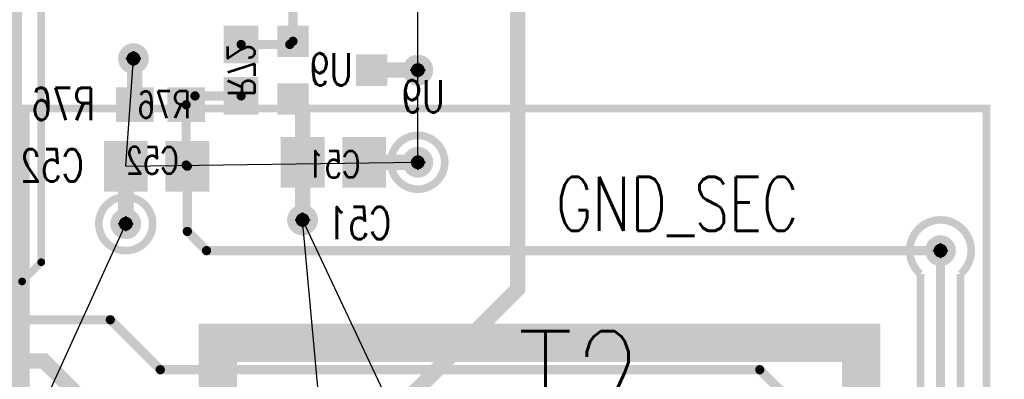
# Model space of a CAD drawing. Extents: x -7.2 to 18.3, y -5.6 to 10.9.
# Tile 74 of 112: x 2.7 to 4, y 6.7 to 7.2. Entities that reach past the tile are written whole.
import ezdxf
from ezdxf.enums import TextEntityAlignment as Align

# ---------------------------------------------------------------- set-up
doc = ezdxf.new("R2010")
doc.units = 0
for name, pattern in [('SIG_1', [2, 1, 1]), ('SIG_138', [2, 1, 1]), ('SIG_150', [2, 1, 1]), ('SIG_153', [2, 1, 1]), ('SIG_16', [2, 1, 1]), ('SIG_167', [2, 1, 1]), ('SIG_2', [2, 1, 1]), ('SIG_72', [2, 1, 1])]:
    doc.linetypes.add(name, pattern=pattern)
for name, color, linetype in [('2D_LINE_02', 112, 'CONTINUOUS'), ('COPPER_01', 1, 'CONTINUOUS'), ('DRIL_NPLTE_THRU_01', 16, 'CONTINUOUS'), ('DRIL_NPLTE_THRU_03', 146, 'CONTINUOUS'), ('DRIL_NPLTE_THRU_04', 176, 'CONTINUOUS'), ('DRIL_PLTE_THRU_01', 16, 'CONTINUOUS'), ('DRIL_PLTE_THRU_03', 146, 'CONTINUOUS'), ('DRIL_PLTE_THRU_04', 176, 'CONTINUOUS'), ('DRIL_SYMBOL', 254, 'CONTINUOUS'), ('LINK_00', 2, 'CONTINUOUS'), ('PADS_BOT', 5, 'CONTINUOUS'), ('PADS_INNER', 1, 'CONTINUOUS'), ('PADS_TOP', 1, 'CONTINUOUS'), ('PADS_XR_131', 3, 'CONTINUOUS'), ('PADS_XR_132', 6, 'CONTINUOUS'), ('PADS_XR_133', 254, 'CONTINUOUS'), ('PART_NAME_124', 6, 'CONTINUOUS'), ('PART_NAME_129', 2, 'CONTINUOUS'), ('PART_NAME_130', 106, 'CONTINUOUS'), ('POUR_OUTLINE_03', 130, 'CONTINUOUS'), ('POUR_VIATHERM_03', 130, 'CONTINUOUS'), ('POUR_VOID_03', 130, 'CONTINUOUS'), ('TEXT_02', 112, 'CONTINUOUS'), ('TRACE_01', 1, 'CONTINUOUS'), ('TRACE_03', 130, 'CONTINUOUS'), ('TRACE_04', 5, 'CONTINUOUS'), ('VIAPTS', 56, 'CONTINUOUS')]:
    doc.layers.add(name, color=color, linetype=linetype)
doc.styles.add('W0$001', font='simplex', dxfattribs={"width": 0.75})
doc.styles.add('W0$006', font='simplex', dxfattribs={"width": 0.75})
doc.styles.add('W0$01', font='simplex', dxfattribs={"width": 0.75})

# ---------------------------------------------------------------- blocks, each defined once
blk = doc.blocks.new('SMOOTH_0$05')
at = {"const_width": 0.025}
blk.add_lwpolyline([(-0.0125, 0, 1), (0.0125, 0, 1)], format="xyb", close=True, dxfattribs=at)
blk = doc.blocks.new('DRAWING_305')
at = {"layer": '2D_LINE_02', "const_width": 0.05}
blk.add_lwpolyline([(-0.81, -2.64), (-0.81, -2.095), (-0.475, -2.095), (-0.475, -1.665), (-0.22, -1.665), (-0.22, -0.945), (-0.5501, -0.945), (-0.5501, -0.665), (-0.6151, -0.665), (-0.6151, -0.3), (-0.0681, -0.3), (-0.0681, 0.885), (-0.9051, 0.885), (-0.9051, 0.24), (-1.495, 0.24), (-1.495, 0.545), (-1.185, 0.545), (-1.185, 1.915)], dxfattribs=at)
at = {"layer": '2D_LINE_02'}
for p in [(-0.9051, 0.885), (-0.0681, 0.885)]:
    blk.add_blockref('SMOOTH_0$05', p, dxfattribs=at)
blk = doc.blocks.new('SMOOTH_0$01')
at = {"const_width": 0.005}
blk.add_lwpolyline([(-0.0025, 0, 1), (0.0025, 0, 1)], format="xyb", close=True, dxfattribs=at)
blk = doc.blocks.new('COPPER_268')
at = {"layer": 'COPPER_01', "const_width": 0.01}
blk.add_lwpolyline([(0, -0.04), (0.025, -0.015), (0.52, -0.015), (0.545, -0.04), (0.545, -0.89), (0.52, -0.915), (0.28, -0.915), (0.255, -0.89), (0.255, -0.69), (0.23, -0.665), (0.025, -0.665), (0, -0.64)], close=True, dxfattribs=at)
at = {"layer": 'COPPER_01'}
for p in [(0.025, -0.015), (0.52, -0.015), (0, -0.04), (0.545, -0.04), (0, -0.64), (0.025, -0.665), (0.23, -0.665), (0.255, -0.69), (0.255, -0.89), (0.545, -0.89), (0.28, -0.915), (0.52, -0.915)]:
    blk.add_blockref('SMOOTH_0$01', p, dxfattribs=at)
blk = doc.blocks.new('POUR_VOID_141')
at = {"layer": 'POUR_VOID_03', "const_width": 0.01}
blk.add_lwpolyline([(-17.0453, -12.4872, 1), (-16.9753, -12.4872, 1)], format="xyb", close=True, dxfattribs=at)
blk = doc.blocks.new('POUR_VOID_121')
at = {"layer": 'POUR_VOID_03', "const_width": 0.01}
blk.add_lwpolyline([(-16.6653, -12.4072, 1), (-16.5953, -12.4072, 1)], format="xyb", close=True, dxfattribs=at)
blk = doc.blocks.new('POUR_OUTLINE_1')
at = {"layer": 'POUR_OUTLINE_03', "const_width": 0.01}
blk.add_lwpolyline([(-15.9464, -13.6522, -2.162307), (-15.9464, -13.5722), (-15.9464, -13.213), (-16.0295, -13.1299, -3.979457), (-15.9927, -13.0931), (-15.9113, -13.1745), (-15.9113, -13.148), (-15.9687, -13.0906, -0.198912), (-15.9763, -13.0722), (-15.9763, -12.5526, -2.70758), (-15.9243, -12.5526), (-15.9243, -13.0614), (-15.8903, -13.0954), (-15.8903, -12.3372), (-17.1403, -12.3372), (-17.1403, -13.0596, -26.410921), (-17.1403, -13.0648), (-17.1403, -13.7186, -0.781391)], format="xyb", dxfattribs=at)
for name in ['POUR_VOID_121', 'POUR_VOID_141']:
    blk.add_blockref(name, (0, 0))
blk = doc.blocks.new('POUR_VIATHERM_175')
at = {"layer": 'POUR_VIATHERM_03'}
for points in [[(-16.7803, -12.4622), (-16.7803, -12.4622)], [(-16.8003, -12.4822), (-16.8003, -12.4822)], [(-16.7603, -12.4822), (-16.7603, -12.4822)], [(-16.7803, -12.5022), (-16.7803, -12.5022)]]:
    blk.add_lwpolyline(points, dxfattribs=at)
blk = doc.blocks.new('POUR_HEADER_0')
for name in ['POUR_OUTLINE_1', 'POUR_VIATHERM_175']:
    blk.add_blockref(name, (16.9203, 12.3322))
blk = doc.blocks.new('DRIL_HOLE_0')
blk.add_lwpolyline([(0, 0, 1), (0, 0, 1)], format="xyb", close=True)
blk = doc.blocks.new('PAD_91')
at = {"const_width": 0.051}
blk.add_lwpolyline([(-0.03, 0), (0.03, 0)], dxfattribs=at)
blk = doc.blocks.new('PAD_1')
blk.add_lwpolyline([(0, 0, 1), (0, 0, 1)], format="xyb", close=True)
blk = doc.blocks.new('PAD_90')
at = {"const_width": 0.057}
blk.add_lwpolyline([(-0.033, 0), (0.033, 0)], dxfattribs=at)
blk = doc.blocks.new('STK_BOT_54')
at = {"layer": 'DRIL_PLTE_THRU_01'}
blk.add_blockref('DRIL_HOLE_0', (0, 0), dxfattribs=at)
at = {"layer": 'DRIL_PLTE_THRU_03'}
blk.add_blockref('DRIL_HOLE_0', (0, 0), dxfattribs=at)
at = {"layer": 'DRIL_PLTE_THRU_04'}
blk.add_blockref('DRIL_HOLE_0', (0, 0), dxfattribs=at)
at = {"layer": 'PADS_BOT', "rotation": 90}
blk.add_blockref('PAD_91', (0, 0), dxfattribs=at)
at = {"layer": 'PADS_INNER'}
blk.add_blockref('PAD_1', (0, 0), dxfattribs=at)
at = {"layer": 'PADS_TOP'}
blk.add_blockref('PAD_1', (0, 0), dxfattribs=at)
at = {"layer": 'PADS_XR_131', "rotation": 90}
blk.add_blockref('PAD_90', (0, 0), dxfattribs=at)
at = {"layer": 'PADS_XR_133', "rotation": 90}
blk.add_blockref('PAD_91', (0, 0), dxfattribs=at)
blk = doc.blocks.new('SYM_BOT_44')
for p in [(-0.04, 0), (0.04, 0)]:
    blk.add_blockref('STK_BOT_54', p)
blk = doc.blocks.new('PART_BOT_177')
blk.add_blockref('SYM_BOT_44', (0, 0))
at = {"layer": 'PART_NAME_124', "style": 'W0$006', "width": 0.75}
blk.add_text('C52', height=0.042, rotation=180, dxfattribs=at).set_placement((-0.0951, 0.0199))
at = {"layer": 'PART_NAME_130', "style": 'W0$001', "width": 0.75}
blk.add_text('C52', height=0.035, rotation=180, dxfattribs=at).set_placement((-0.0401, -0.0251), align=Align.TOP_RIGHT)
blk = doc.blocks.new('PART_BOT_178')
blk.add_blockref('SYM_BOT_44', (0, 0))
at = {"layer": 'PART_NAME_124', "style": 'W0$006', "width": 0.75}
blk.add_text('C53', height=0.042, dxfattribs=at).set_placement((-0.0699, 0.0551))
at = {"layer": 'PART_NAME_130', "style": 'W0$001', "width": 0.75}
blk.add_text('C53', height=0.035, dxfattribs=at).set_placement((-0.0399, -0.0149))
blk = doc.blocks.new('PART_BOT_181')
blk.add_blockref('SYM_BOT_44', (0, 0))
at = {"layer": 'PART_NAME_124', "style": 'W0$006', "width": 0.75}
blk.add_text('C51', height=0.042, dxfattribs=at).set_placement((-0.0749, -0.1))
at = {"layer": 'PART_NAME_130', "style": 'W0$001', "width": 0.75}
blk.add_text('C51', height=0.035, dxfattribs=at).set_placement((-0.0349, -0.0199))
blk = doc.blocks.new('PAD_11')
at = {"const_width": 0.035}
blk.add_lwpolyline([(-0.0175, 0), (0.0175, 0)], dxfattribs=at)
blk = doc.blocks.new('PAD_12')
at = {"const_width": 0.041}
blk.add_lwpolyline([(-0.0205, 0), (0.0205, 0)], dxfattribs=at)
blk = doc.blocks.new('STK_BOT_9')
at = {"layer": 'DRIL_NPLTE_THRU_01'}
blk.add_blockref('DRIL_HOLE_0', (0, 0), dxfattribs=at)
at = {"layer": 'DRIL_NPLTE_THRU_03'}
blk.add_blockref('DRIL_HOLE_0', (0, 0), dxfattribs=at)
at = {"layer": 'DRIL_NPLTE_THRU_04'}
blk.add_blockref('DRIL_HOLE_0', (0, 0), dxfattribs=at)
at = {"layer": 'PADS_BOT'}
blk.add_blockref('PAD_11', (0, 0), dxfattribs=at)
at = {"layer": 'PADS_INNER'}
blk.add_blockref('PAD_1', (0, 0), dxfattribs=at)
at = {"layer": 'PADS_TOP'}
blk.add_blockref('PAD_1', (0, 0), dxfattribs=at)
at = {"layer": 'PADS_XR_131'}
blk.add_blockref('PAD_12', (0, 0), dxfattribs=at)
at = {"layer": 'PADS_XR_133'}
blk.add_blockref('PAD_11', (0, 0), dxfattribs=at)
blk = doc.blocks.new('SYM_BOT_6')
for p in [(0, 0.05), (-0.0375, -0.0525), (0.0375, -0.0525)]:
    blk.add_blockref('STK_BOT_9', p)
blk = doc.blocks.new('PART_BOT_222')
blk.add_blockref('SYM_BOT_6', (0, 0))
at = {"layer": 'PART_NAME_124', "style": 'W0$006', "width": 0.75}
blk.add_text('U9', height=0.042, rotation=270, dxfattribs=at).set_placement((-0.055, 0.145))
at = {"layer": 'PART_NAME_130', "style": 'W0$001', "width": 0.75}
blk.add_text('U9', height=0.042, rotation=270, dxfattribs=at).set_placement((-0.02, 0.025))
blk = doc.blocks.new('PAD_47')
at = {"const_width": 0.039}
blk.add_lwpolyline([(-0.0215, 0), (0.0215, 0)], dxfattribs=at)
blk = doc.blocks.new('PAD_46')
at = {"const_width": 0.045}
blk.add_lwpolyline([(-0.0245, 0), (0.0245, 0)], dxfattribs=at)
blk = doc.blocks.new('STK_BOT_14')
at = {"layer": 'DRIL_PLTE_THRU_01'}
blk.add_blockref('DRIL_HOLE_0', (0, 0), dxfattribs=at)
at = {"layer": 'DRIL_PLTE_THRU_03'}
blk.add_blockref('DRIL_HOLE_0', (0, 0), dxfattribs=at)
at = {"layer": 'DRIL_PLTE_THRU_04'}
blk.add_blockref('DRIL_HOLE_0', (0, 0), dxfattribs=at)
at = {"layer": 'PADS_BOT'}
blk.add_blockref('PAD_47', (0, 0), dxfattribs=at)
at = {"layer": 'PADS_INNER'}
blk.add_blockref('PAD_1', (0, 0), dxfattribs=at)
at = {"layer": 'PADS_TOP'}
blk.add_blockref('PAD_1', (0, 0), dxfattribs=at)
at = {"layer": 'PADS_XR_131'}
blk.add_blockref('PAD_46', (0, 0), dxfattribs=at)
at = {"layer": 'PADS_XR_133'}
blk.add_blockref('PAD_47', (0, 0), dxfattribs=at)
blk = doc.blocks.new('SYM_BOT_36')
for p in [(-0.0335, 0), (0.0335, 0)]:
    blk.add_blockref('STK_BOT_14', p)
blk = doc.blocks.new('PART_BOT_310')
blk.add_blockref('SYM_BOT_36', (0, 0))
at = {"layer": 'PART_NAME_124', "style": 'W0$006', "width": 0.75}
blk.add_text('R72', height=0.042, dxfattribs=at).set_placement((0.0851, -0.0201))
at = {"layer": 'PART_NAME_130', "style": 'W0$001', "width": 0.75}
blk.add_text('R72', height=0.035, dxfattribs=at).set_placement((0, 0.0003), align=Align.MIDDLE_CENTER)
blk = doc.blocks.new('PART_BOT_313')
blk.add_blockref('SYM_BOT_36', (0, 0))
at = {"layer": 'PART_NAME_124', "style": 'W0$006', "width": 0.75}
blk.add_text('R76', height=0.042, rotation=180, dxfattribs=at).set_placement((-0.0851, 0.0199))
at = {"layer": 'PART_NAME_130', "style": 'W0$001', "width": 0.75}
blk.add_text('R76', height=0.035, rotation=180, dxfattribs=at).set_placement((0.0049, -0.0001), align=Align.MIDDLE_CENTER)
blk = doc.blocks.new('STK_TOP_48')
at = {"layer": 'DRIL_PLTE_THRU_01'}
blk.add_blockref('DRIL_HOLE_0', (0, 0), dxfattribs=at)
at = {"layer": 'DRIL_PLTE_THRU_03'}
blk.add_blockref('DRIL_HOLE_0', (0, 0), dxfattribs=at)
at = {"layer": 'DRIL_PLTE_THRU_04'}
blk.add_blockref('DRIL_HOLE_0', (0, 0), dxfattribs=at)
at = {"layer": 'PADS_BOT'}
blk.add_blockref('PAD_1', (0, 0), dxfattribs=at)
at = {"layer": 'PADS_INNER'}
blk.add_blockref('PAD_1', (0, 0), dxfattribs=at)
at = {"layer": 'PADS_TOP'}
blk.add_blockref('PAD_1', (0, 0), dxfattribs=at)
at = {"layer": 'PADS_XR_131'}
blk.add_blockref('PAD_1', (0, 0), dxfattribs=at)
at = {"layer": 'PADS_XR_132'}
blk.add_blockref('PAD_1', (0, 0), dxfattribs=at)
blk = doc.blocks.new('SYM_TOP_40')
blk.add_blockref('STK_TOP_48', (-0.394, -0.3602))
blk = doc.blocks.new('PART_TOP_434')
blk.add_blockref('SYM_TOP_40', (0, 0))
at = {"layer": 'PART_NAME_129', "style": 'W0$001', "width": 0.75}
blk.add_text('T2', height=0.14, rotation=90, dxfattribs=at).set_placement((0.0849, -0.0251))
blk = doc.blocks.new('SMOOTH_0$02')
at = {"const_width": 0.01}
blk.add_lwpolyline([(-0.005, 0, 1), (0.005, 0, 1)], format="xyb", close=True, dxfattribs=at)
blk = doc.blocks.new('SMOOTH_0$012')
at = {"const_width": 0.006}
blk.add_lwpolyline([(-0.003, 0, 1), (0.003, 0, 1)], format="xyb", close=True, dxfattribs=at)
blk = doc.blocks.new('DRIL_SYMBOL_0$018')
at = {"layer": 'DRIL_SYMBOL', "const_width": 0.002}
for points in [[(-0.01, 0), (0.01, 0)], [(0, -0.01), (0, 0.01)]]:
    blk.add_lwpolyline(points, dxfattribs=at)
blk = doc.blocks.new('DRIL_HOLE_0$018')
at = {"const_width": 0.009}
blk.add_lwpolyline([(-0.0045, 0, 1), (0.0045, 0, 1)], format="xyb", close=True, dxfattribs=at)
blk.add_blockref('DRIL_SYMBOL_0$018', (0, 0))
blk = doc.blocks.new('PAD_138')
at = {"const_width": 0.02}
blk.add_lwpolyline([(0, -0.01, 1), (0, 0.01, 1)], format="xyb", close=True, dxfattribs=at)
blk = doc.blocks.new('STK_TOP_4')
at = {"layer": 'DRIL_PLTE_THRU_01'}
blk.add_blockref('DRIL_HOLE_0$018', (0, 0), dxfattribs=at)
at = {"layer": 'DRIL_PLTE_THRU_03'}
blk.add_blockref('DRIL_HOLE_0$018', (0, 0), dxfattribs=at)
at = {"layer": 'DRIL_PLTE_THRU_04'}
blk.add_blockref('DRIL_HOLE_0$018', (0, 0), dxfattribs=at)
at = {"layer": 'PADS_BOT'}
blk.add_blockref('PAD_138', (0, 0), dxfattribs=at)
at = {"layer": 'PADS_INNER'}
blk.add_blockref('PAD_138', (0, 0), dxfattribs=at)
at = {"layer": 'PADS_TOP'}
blk.add_blockref('PAD_138', (0, 0), dxfattribs=at)
blk = doc.blocks.new('SYM_TOP_2')
blk.add_blockref('STK_TOP_4', (0, 0))

msp = doc.modelspace()

# ---------------------------------------------------------------- linework, layer by layer
at = {"layer": 'LINK_00', "linetype": 'SIG_16'}
for p, q in [((3.2001, 7.125), (3.2001, 7.245)), ((2.8202, 6.9999), (2.8301, 7.14)), ((3.2001, 7.005), (3.2001, 7.125)), ((2.8202, 6.9999), (3.2001, 7.005)), ((2.5501, 6.33), (2.8201, 6.925))]:
    msp.add_line(p, q, dxfattribs=at)
at = {"layer": 'LINK_00', "linetype": 'SIG_153'}
for p, q in [((3.0501, 6.93), (3.73, 5.485)), ((3.4187, 2.8699), (3.0501, 6.93))]:
    msp.add_line(p, q, dxfattribs=at)
at = {"layer": 'TRACE_01', "linetype": 'SIG_2', "const_width": 0.02}
msp.add_lwpolyline([(2.725, 6.35), (2.84, 6.35), (3.33, 6.84), (3.33, 7.46), (3.3, 7.49), (3.3, 7.65)], dxfattribs=at)
at = {"layer": 'TRACE_03', "linetype": 'SIG_72', "const_width": 0.012}
msp.add_lwpolyline([(4.5501, 2.965), (4.5501, 3.03), (4.4801, 3.1), (4.3851, 3.1), (4.3351, 3.15), (4.3351, 3.33), (4.2501, 3.415), (4.1451, 3.415), (4.1051, 3.455), (4.1051, 4.695), (4.0601, 4.74), (4.0101, 4.74), (3.9451, 4.805), (3.9451, 6.275), (3.8801, 6.34), (3.8801, 6.89)], dxfattribs=at)
at = {"layer": 'TRACE_04', "linetype": 'SIG_138', "const_width": 0.012}
for points in [[(3.0376, 7.1625), (3.0376, 7.25), (3.0401, 7.25), (3.0452, 7.2449)], [(2.9702, 7.1584), (3.0335, 7.1584), (3.0376, 7.1625)]]:
    msp.add_lwpolyline(points, dxfattribs=at)
at = {"layer": 'TRACE_04', "linetype": 'SIG_16', "const_width": 0.02}
for points in [[(2.8301, 7.14), (2.8317, 7.1384), (2.8317, 7.0799)], [(3.1401, 7.125), (3.2001, 7.125)], [(2.8201, 6.925), (2.8202, 6.9251), (2.8202, 6.9999)], [(3.1302, 7.0049), (3.2, 7.0049), (3.2001, 7.005)]]:
    msp.add_lwpolyline(points, dxfattribs=at)
at = {"layer": 'TRACE_04', "linetype": 'SIG_72', "const_width": 0.012}
for points in [[(2.8987, 7.0799), (2.9102, 7.0914), (2.9702, 7.0914)], [(2.8987, 7.0799), (2.8987, 7.0014), (2.9002, 6.9999)], [(2.9002, 6.9999), (2.9002, 6.915), (2.9252, 6.89), (3.8801, 6.89)]]:
    msp.add_lwpolyline(points, dxfattribs=at)
at = {"layer": 'TRACE_04', "linetype": 'SIG_153', "const_width": 0.02}
for points in [[(3.0376, 7.0875), (3.0501, 7.075), (3.0501, 7.005), (3.0502, 7.0049)], [(3.0501, 6.93), (3.0502, 6.9301), (3.0502, 7.0049)]]:
    msp.add_lwpolyline(points, dxfattribs=at)
at = {"layer": 'TRACE_04', "linetype": 'SIG_150', "const_width": 0.012}
msp.add_lwpolyline([(2.58, 6.8), (2.8, 6.8), (2.865, 6.735), (3.645, 6.735), (3.785, 6.595), (3.785, 6.335)], dxfattribs=at)
at = {"layer": 'TRACE_04', "linetype": 'SIG_167', "const_width": 0.02}
msp.add_lwpolyline([(2.06, 6.7465), (2.7135, 6.7465), (2.805, 6.655), (2.805, 6.44)], dxfattribs=at)

# ---------------------------------------------------------------- block references
msp.add_blockref('DRAWING_305', (3.8451, 5.885))
at = {"linetype": 'SIG_1'}
msp.add_blockref('COPPER_268', (2.1652, 7.7649), dxfattribs=at)
at = {"rotation": 270}
msp.add_blockref('PART_TOP_434', (3.3551, 6.7299), dxfattribs=at)
at = {"xscale": -1}
for name, p in [('PART_BOT_178', (3.0852, 7.2449)), ('PART_BOT_181', (3.0902, 7.0049))]:
    msp.add_blockref(name, p, dxfattribs=at)
for name, p, rotation in [('PART_BOT_310', (2.9702, 7.1249), -90), ('PART_BOT_222', (3.0901, 7.125), -90), ('PART_BOT_313', (2.8652, 7.0799), -180), ('PART_BOT_177', (2.8602, 6.9999), -180)]:
    msp.add_blockref(name, p, dxfattribs=dict(at, rotation=rotation))
at = {"linetype": 'SIG_153'}
msp.add_blockref('POUR_HEADER_0', (2.9101, 7.08), dxfattribs=at)
at = {"layer": 'TRACE_01'}
msp.add_blockref('SMOOTH_0$02', (3.33, 6.84), dxfattribs=at)
at = {"layer": 'TRACE_03'}
msp.add_blockref('SMOOTH_0$012', (3.8801, 6.89), dxfattribs=at)
at = {"layer": 'TRACE_04'}
for name, p in [('SMOOTH_0$012', (2.9702, 7.1584)), ('SMOOTH_0$012', (3.0335, 7.1584)), ('SMOOTH_0$012', (3.0376, 7.1625)), ('SMOOTH_0$012', (3.0376, 7.1625)), ('SMOOTH_0$02', (2.8301, 7.14)), ('SMOOTH_0$02', (2.8317, 7.1384)), ('SMOOTH_0$02', (3.1401, 7.125)), ('SMOOTH_0$02', (3.2001, 7.125)), ('SMOOTH_0$012', (2.9102, 7.0914)), ('SMOOTH_0$012', (2.9702, 7.0914)), ('SMOOTH_0$02', (3.0376, 7.0875)), ('SMOOTH_0$02', (2.8317, 7.0799)), ('SMOOTH_0$012', (2.8987, 7.0799)), ('SMOOTH_0$012', (2.8987, 7.0799)), ('SMOOTH_0$02', (3.0501, 7.075)), ('SMOOTH_0$02', (2.8202, 6.9999)), ('SMOOTH_0$012', (2.8987, 7.0014)), ('SMOOTH_0$02', (3.0501, 7.005)), ('SMOOTH_0$02', (3.0502, 7.0049)), ('SMOOTH_0$02', (3.0502, 7.0049)), ('SMOOTH_0$02', (3.1302, 7.0049)), ('SMOOTH_0$02', (3.2, 7.0049)), ('SMOOTH_0$02', (3.2001, 7.005)), ('SMOOTH_0$012', (2.9002, 6.9999)), ('SMOOTH_0$012', (2.9002, 6.9999)), ('SMOOTH_0$02', (2.8201, 6.925)), ('SMOOTH_0$02', (2.8202, 6.9251)), ('SMOOTH_0$02', (3.0501, 6.93)), ('SMOOTH_0$02', (3.0502, 6.9301)), ('SMOOTH_0$012', (2.9002, 6.915)), ('SMOOTH_0$012', (2.9252, 6.89)), ('SMOOTH_0$012', (3.8801, 6.89)), ('SMOOTH_0$012', (2.8, 6.8)), ('SMOOTH_0$02', (2.7135, 6.7465)), ('SMOOTH_0$012', (2.865, 6.735)), ('SMOOTH_0$012', (3.645, 6.735))]:
    msp.add_blockref(name, p, dxfattribs=at)
at = {"layer": 'VIAPTS', "linetype": 'SIG_16'}
for p in [(2.8301, 7.14), (3.2001, 7.125), (3.2001, 7.005), (2.8201, 6.925)]:
    msp.add_blockref('SYM_TOP_2', p, dxfattribs=at)
at = {"layer": 'VIAPTS', "linetype": 'SIG_153'}
msp.add_blockref('SYM_TOP_2', (3.0501, 6.93), dxfattribs=at)
at = {"layer": 'VIAPTS', "linetype": 'SIG_72'}
msp.add_blockref('SYM_TOP_2', (3.8801, 6.89), dxfattribs=at)

# ---------------------------------------------------------------- texts
at = {"layer": 'TEXT_02', "style": 'W0$01', "width": 0.75}
msp.add_text('GND_SEC', height=0.07, dxfattribs=at).set_placement((3.38, 6.916))

doc.saveas('drawing.dxf')
